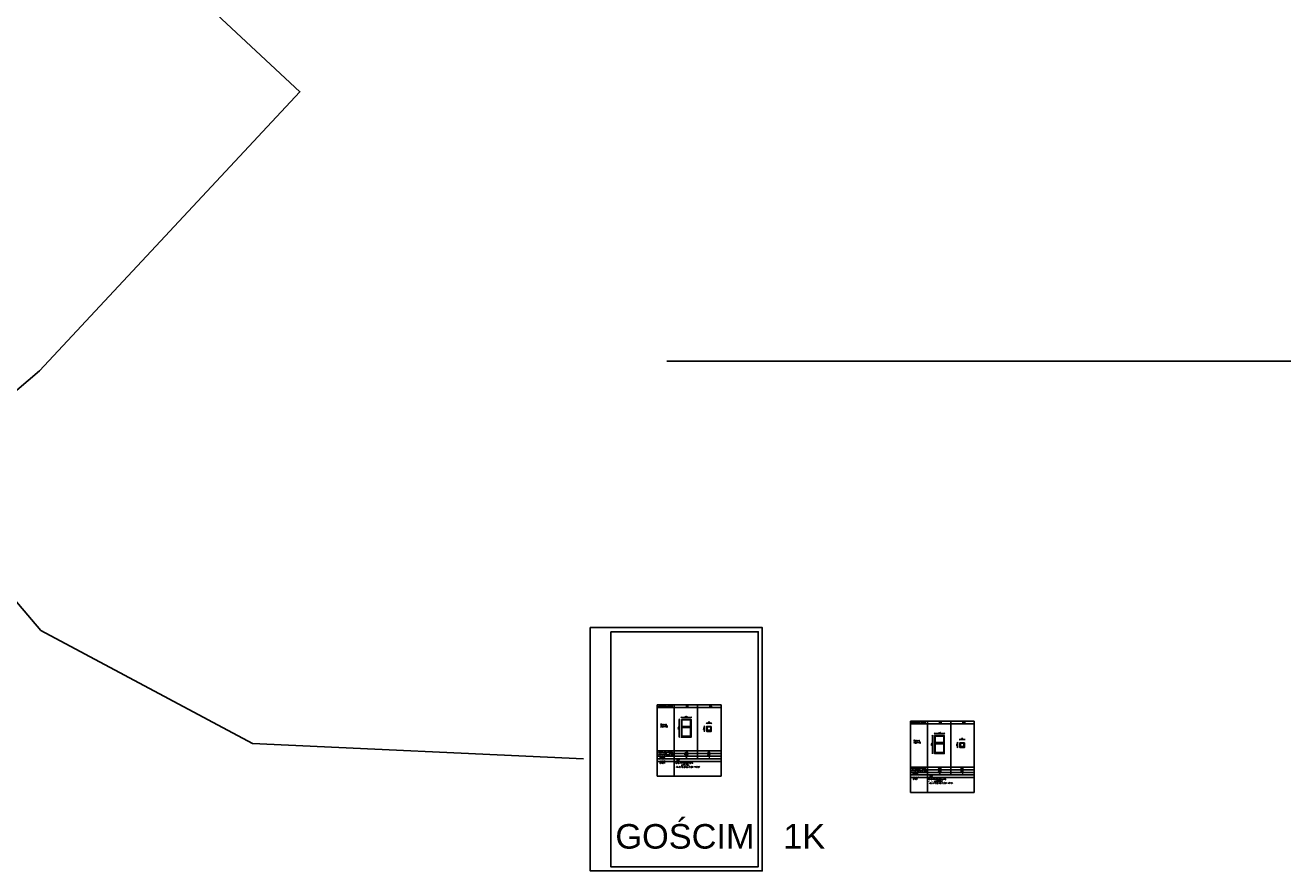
# Model space of a CAD drawing. Header units: millimetres. Extents: x -94648 to 68781, y -29623 to 11990.
# Tile 109 of 181: x -21925 to -6574, y -16117 to -5792. Entities that reach past the tile are written whole.
import ezdxf

# ---------------------------------------------------------------- set-up
doc = ezdxf.new("R2010")
doc.units = ezdxf.units.MM
doc.linetypes.add('BUD', pattern=[0])
doc.layers.add('A52_WIDOK', color=30, linetype='Continuous', lineweight=18)
for name, color, linetype in [('A_OKNA', 6, 'Continuous'), ('A_TEXT', 1, 'Continuous'), ('DIM_NEW', 1, 'Continuous'), ('okna', 6, 'Continuous'), ('TABELKA', 7, 'Continuous'), ('TEXT', 61, 'Continuous'), ('WYMIARY_IN', 1, 'Continuous')]:
    doc.layers.add(name, color=color, linetype=linetype)
doc.styles.add('Arial', font='arial.ttf')
doc.styles.add('DIM07', font='romans.shx', dxfattribs={"width": 0.7})
doc.dimstyles.new('M50', dxfattribs={"dimscale": 5, "dimtxt": 1.9, "dimasz": 0.01, "dimexe": 0, "dimexo": 0, "dimgap": 0.6, "dimtad": 1, "dimdec": 0, "dimlfac": 10, "dimdsep": 46, "dimtxsty": 'DIM07', "dimblk1": 'DIM01', "dimblk2": 'DIM01', "dimsah": 1, "dimcen": 2, "dimdle": 25, "dimse1": 1, "dimse2": 1, "dimclrt": 1, "dimadec": 0, "dimazin": 0, "dimtfac": 0.66665, "dimtdec": 0, "dimtix": 1, "dimtmove": 0, "dimatfit": 3, "dimldrblk": 'DIM01', "dimfxl": 1, "dimtolj": 1, "dimtzin": 0, "dimarcsym": 0})

# ---------------------------------------------------------------- blocks, each defined once
blk = doc.blocks.new('GMo1')
at = {"layer": 'okna', "linetype": 'BUD'}
for points in [[(4058, -14433), (4175, -14433), (4175, -14646), (4058, -14646)], [(4172, -14436), (4061, -14436), (4061, -14521), (4172, -14521)], [(4172, -14529), (4061, -14529), (4061, -14640), (4172, -14640)], [(4169, -14439), (4064, -14439), (4064, -14518), (4169, -14518)], [(4169, -14532), (4064, -14532), (4064, -14637), (4169, -14637)], [(4058, -14646), (4175, -14646), (4175, -14651), (4058, -14651)]]:
    blk.add_lwpolyline(points, close=True, dxfattribs=at)
for points in [[(4061, -14521), (4172, -14521)], [(4061, -14529), (4172, -14529)]]:
    blk.add_lwpolyline(points, dxfattribs=at)
blk = doc.blocks.new('DIM01')
at = {"color": 7}
blk.add_line((-106, -106), (106, 106), dxfattribs=at)
blk.add_line((0, -150), (0, 150))
blk = doc.blocks.new('*D166')
at = {"layer": 'A_OKNA', "color": 0, "lineweight": -2, "ltscale": 15, "transparency": 16777216}
blk.add_line((-13914, -14243), (-13798, -14243), dxfattribs=at)
at = {"layer": 'Defpoints', "color": 0, "ltscale": 15, "transparency": 16777216}
for p in [(-13914, -14269), (-13797, -14243), (-13797, -14269)]:
    blk.add_point(p, dxfattribs=at)
at = {"layer": 'A_OKNA', "color": 0, "lineweight": -2, "ltscale": 15, "transparency": 16777216, "xscale": 0.05, "yscale": 0.05, "zscale": 0.05, "rotation": 180}
blk.add_blockref('DIM01', (-13914, -14243), dxfattribs=at)
at = {"layer": 'A_OKNA', "color": 0, "lineweight": -2, "ltscale": 15, "transparency": 16777216, "xscale": 0.05, "yscale": 0.05, "zscale": 0.05}
blk.add_blockref('DIM01', (-13797, -14243), dxfattribs=at)
at = {"layer": 'A_OKNA', "color": 1, "ltscale": 15, "transparency": 16777216, "insert": (-13856, -14235), "char_height": 9.5, "attachment_point": 5, "style": 'DIM07'}
blk.add_mtext('\\A1;1170', dxfattribs=at)
blk = doc.blocks.new('*D167')
at = {"layer": 'A_OKNA', "color": 0, "lineweight": -2, "ltscale": 15, "transparency": 16777216}
blk.add_line((-13941, -14269), (-13941, -14482), dxfattribs=at)
at = {"layer": 'Defpoints', "color": 0, "ltscale": 15, "transparency": 16777216}
for p in [(-13914, -14269), (-13941, -14482), (-13914, -14482)]:
    blk.add_point(p, dxfattribs=at)
at = {"layer": 'A_OKNA', "color": 0, "lineweight": -2, "ltscale": 15, "transparency": 16777216, "xscale": 0.05, "yscale": 0.05, "zscale": 0.05}
for p, rotation in [((-13941, -14269), 90), ((-13941, -14482), 270)]:
    blk.add_blockref('DIM01', p, dxfattribs=dict(at, rotation=rotation))
at = {"layer": 'A_OKNA', "color": 1, "ltscale": 15, "transparency": 16777216, "insert": (-13949, -14375), "char_height": 9.5, "attachment_point": 5, "rotation": 90, "style": 'DIM07'}
blk.add_mtext('\\A1;2130', dxfattribs=at)
blk = doc.blocks.new('*D168')
at = {"layer": 'A_OKNA', "color": 0, "lineweight": -2, "ltscale": 15, "transparency": 16777216}
blk.add_line((-13550, -14316), (-13605, -14316), dxfattribs=at)
at = {"layer": 'Defpoints', "color": 0, "ltscale": 15, "transparency": 16777216}
for p in [(-13605, -14316), (-13605, -14355), (-13550, -14355)]:
    blk.add_point(p, dxfattribs=at)
at = {"layer": 'A_OKNA', "color": 0, "lineweight": -2, "ltscale": 15, "transparency": 16777216, "xscale": 0.05, "yscale": 0.05, "zscale": 0.05, "rotation": 180}
blk.add_blockref('DIM01', (-13605, -14316), dxfattribs=at)
at = {"layer": 'A_OKNA', "color": 0, "lineweight": -2, "ltscale": 15, "transparency": 16777216, "xscale": 0.05, "yscale": 0.05, "zscale": 0.05}
blk.add_blockref('DIM01', (-13550, -14316), dxfattribs=at)
at = {"layer": 'A_OKNA', "color": 1, "ltscale": 15, "transparency": 16777216, "insert": (-13578, -14308), "char_height": 9.5, "attachment_point": 5, "style": 'DIM07'}
blk.add_mtext('\\A1;550', dxfattribs=at)
blk = doc.blocks.new('*D169')
at = {"layer": 'A_OKNA', "color": 0, "lineweight": -2, "ltscale": 15, "transparency": 16777216}
blk.add_line((-13635, -14355), (-13635, -14410), dxfattribs=at)
at = {"layer": 'Defpoints', "color": 0, "ltscale": 15, "transparency": 16777216}
for p in [(-13635, -14410), (-13605, -14355), (-13605, -14410)]:
    blk.add_point(p, dxfattribs=at)
at = {"layer": 'A_OKNA', "color": 0, "lineweight": -2, "ltscale": 15, "transparency": 16777216, "xscale": 0.05, "yscale": 0.05, "zscale": 0.05}
for p, rotation in [((-13635, -14355), 90), ((-13635, -14410), 270)]:
    blk.add_blockref('DIM01', p, dxfattribs=dict(at, rotation=rotation))
at = {"layer": 'A_OKNA', "color": 1, "ltscale": 15, "transparency": 16777216, "insert": (-13642, -14382), "char_height": 9.5, "attachment_point": 5, "rotation": 90, "style": 'DIM07'}
blk.add_mtext('\\A1;550', dxfattribs=at)
blk = doc.blocks.new('*D170')
at = {"layer": 'A_OKNA', "color": 0, "lineweight": -2, "ltscale": 15, "transparency": 16777216}
blk.add_line((-10824, -14441), (-10707, -14441), dxfattribs=at)
at = {"layer": 'Defpoints', "color": 0, "ltscale": 15, "transparency": 16777216}
for p in [(-10824, -14467), (-10707, -14441), (-10707, -14467)]:
    blk.add_point(p, dxfattribs=at)
at = {"layer": 'A_OKNA', "color": 0, "lineweight": -2, "ltscale": 15, "transparency": 16777216, "xscale": 0.05, "yscale": 0.05, "zscale": 0.05, "rotation": 180}
blk.add_blockref('DIM01', (-10824, -14441), dxfattribs=at)
at = {"layer": 'A_OKNA', "color": 0, "lineweight": -2, "ltscale": 15, "transparency": 16777216, "xscale": 0.05, "yscale": 0.05, "zscale": 0.05}
blk.add_blockref('DIM01', (-10707, -14441), dxfattribs=at)
at = {"layer": 'A_OKNA', "color": 1, "ltscale": 15, "transparency": 16777216, "insert": (-10766, -14433), "char_height": 9.5, "attachment_point": 5, "style": 'DIM07'}
blk.add_mtext('\\A1;1170', dxfattribs=at)
blk = doc.blocks.new('*D171')
at = {"layer": 'A_OKNA', "color": 0, "lineweight": -2, "ltscale": 15, "transparency": 16777216}
blk.add_line((-10851, -14467), (-10851, -14680), dxfattribs=at)
at = {"layer": 'Defpoints', "color": 0, "ltscale": 15, "transparency": 16777216}
for p in [(-10824, -14467), (-10851, -14680), (-10824, -14680)]:
    blk.add_point(p, dxfattribs=at)
at = {"layer": 'A_OKNA', "color": 0, "lineweight": -2, "ltscale": 15, "transparency": 16777216, "xscale": 0.05, "yscale": 0.05, "zscale": 0.05}
for p, rotation in [((-10851, -14467), 90), ((-10851, -14680), 270)]:
    blk.add_blockref('DIM01', p, dxfattribs=dict(at, rotation=rotation))
at = {"layer": 'A_OKNA', "color": 1, "ltscale": 15, "transparency": 16777216, "insert": (-10858, -14573), "char_height": 9.5, "attachment_point": 5, "rotation": 90, "style": 'DIM07'}
blk.add_mtext('\\A1;2130', dxfattribs=at)
blk = doc.blocks.new('*D172')
at = {"layer": 'A_OKNA', "color": 0, "lineweight": -2, "ltscale": 15, "transparency": 16777216}
blk.add_line((-10460, -14514), (-10515, -14514), dxfattribs=at)
at = {"layer": 'Defpoints', "color": 0, "ltscale": 15, "transparency": 16777216}
for p in [(-10515, -14514), (-10515, -14553), (-10460, -14553)]:
    blk.add_point(p, dxfattribs=at)
at = {"layer": 'A_OKNA', "color": 0, "lineweight": -2, "ltscale": 15, "transparency": 16777216, "xscale": 0.05, "yscale": 0.05, "zscale": 0.05, "rotation": 180}
blk.add_blockref('DIM01', (-10515, -14514), dxfattribs=at)
at = {"layer": 'A_OKNA', "color": 0, "lineweight": -2, "ltscale": 15, "transparency": 16777216, "xscale": 0.05, "yscale": 0.05, "zscale": 0.05}
blk.add_blockref('DIM01', (-10460, -14514), dxfattribs=at)
at = {"layer": 'A_OKNA', "color": 1, "ltscale": 15, "transparency": 16777216, "insert": (-10488, -14506), "char_height": 9.5, "attachment_point": 5, "style": 'DIM07'}
blk.add_mtext('\\A1;550', dxfattribs=at)
blk = doc.blocks.new('*D173')
at = {"layer": 'A_OKNA', "color": 0, "lineweight": -2, "ltscale": 15, "transparency": 16777216}
blk.add_line((-10544, -14553), (-10544, -14608), dxfattribs=at)
at = {"layer": 'Defpoints', "color": 0, "ltscale": 15, "transparency": 16777216}
for p in [(-10515, -14553), (-10544, -14608), (-10515, -14608)]:
    blk.add_point(p, dxfattribs=at)
at = {"layer": 'A_OKNA', "color": 0, "lineweight": -2, "ltscale": 15, "transparency": 16777216, "xscale": 0.05, "yscale": 0.05, "zscale": 0.05}
for p, rotation in [((-10544, -14553), 90), ((-10544, -14608), 270)]:
    blk.add_blockref('DIM01', p, dxfattribs=dict(at, rotation=rotation))
at = {"layer": 'A_OKNA', "color": 1, "ltscale": 15, "transparency": 16777216, "insert": (-10552, -14580), "char_height": 9.5, "attachment_point": 5, "rotation": 90, "style": 'DIM07'}
blk.add_mtext('\\A1;550', dxfattribs=at)

msp = doc.modelspace()

# ---------------------------------------------------------------- linework, layer by layer
for points in [[(-15312.12615, 1186.20445), (-21458.32096, -1413.07201), (-22035.56637, -3374.21513), (-18572.09315, -6604.33298), (-21752.17231, -10014.15254), (-23305.50649, -11334.14851), (-21733.9895, -13183.46557), (-19149.33895, -14564.26636), (-15108.62032, -14748.75651)], [(-14092.09491, -9894.40985), (38218.79959, -9894.40985)]]:
    msp.add_lwpolyline(points)
at = {"layer": 'A_TEXT'}
for points in [[(-15027.62122, -13147.29071), (-12927.62122, -13147.29071), (-12927.62122, -16117.29071), (-15027.62122, -16117.29071)], [(-14777.62122, -13197.29071), (-12977.62122, -13197.29071), (-12977.62122, -16067.29071), (-14777.62122, -16067.29071)]]:
    msp.add_lwpolyline(points, close=True, dxfattribs=at)
at = {"layer": 'DIM_NEW', "linetype": 'ByBlock'}
for p, q in [((-14210.67247, -14092.09994), (-13716.87608, -14092.09994)), ((-14210.67247, -14961.65251), (-14210.67247, -14092.09994)), ((-14002.35427, -14748.75651), (-14002.35427, -14092.09994)), ((-14002.35427, -14748.75651), (-14002.35427, -14092.09994)), ((-14002.35427, -14748.75651), (-14002.35427, -14092.09994)), ((-14002.35427, -14748.75651), (-14002.35427, -14092.09994)), ((-14002.35427, -14748.75651), (-14002.35427, -14092.09994)), ((-14002.35427, -14748.75651), (-14002.35427, -14092.09994)), ((-14002.35427, -14748.75651), (-14002.35427, -14092.09994)), ((-14002.35427, -14961.65251), (-14002.35427, -14092.09994)), ((-13716.87608, -14748.75651), (-13716.87608, -14092.09994)), ((-13716.87608, -14092.09994), (-13431.3979, -14092.09994)), ((-13716.87608, -14748.75651), (-13716.87608, -14092.09994)), ((-13431.3979, -14961.65251), (-13431.3979, -14092.09994)), ((-13431.3979, -14961.65251), (-13431.3979, -14092.09994)), ((-14210.67247, -14123.9026), (-13716.87608, -14123.9026)), ((-13716.87608, -14123.9026), (-13431.3979, -14123.9026)), ((-11120.46627, -14289.97126), (-10626.66988, -14289.97126)), ((-11120.46627, -15159.52383), (-11120.46627, -14289.97126)), ((-11120.46627, -14321.77392), (-10626.66988, -14321.77392)), ((-10912.14807, -14946.62783), (-10912.14807, -14289.97126)), ((-10912.14807, -14946.62783), (-10912.14807, -14289.97126)), ((-10912.14807, -14946.62783), (-10912.14807, -14289.97126)), ((-10912.14807, -14946.62783), (-10912.14807, -14289.97126)), ((-10912.14807, -14946.62783), (-10912.14807, -14289.97126)), ((-10912.14807, -14946.62783), (-10912.14807, -14289.97126)), ((-10912.14807, -14946.62783), (-10912.14807, -14289.97126)), ((-10912.14807, -15159.52383), (-10912.14807, -14289.97126)), ((-10626.66988, -14946.62783), (-10626.66988, -14289.97126)), ((-10626.66988, -14289.97126), (-10341.1917, -14289.97126)), ((-10626.66988, -14946.62783), (-10626.66988, -14289.97126)), ((-10626.66988, -14321.77392), (-10341.1917, -14321.77392)), ((-10341.1917, -15159.52383), (-10341.1917, -14289.97126)), ((-10341.1917, -15159.52383), (-10341.1917, -14289.97126)), ((-14210.67247, -14652.75651), (-13716.87608, -14652.75651)), ((-14210.67247, -14716.75651), (-13716.87608, -14716.75651)), ((-14060.63302, -14717.08401), (-14060.63302, -14653.08401)), ((-14060.63302, -14684.75651), (-13716.87608, -14684.75651)), ((-13716.87608, -14652.75651), (-13431.3979, -14652.75651)), ((-13716.87608, -14684.75651), (-13431.3979, -14684.75651)), ((-13716.87608, -14716.75651), (-13431.3979, -14716.75651)), ((-14210.67247, -14748.75651), (-13716.87608, -14748.75651)), ((-14210.67247, -14748.75651), (-13431.3979, -14748.75651)), ((-14210.67247, -14748.75651), (-13716.87608, -14748.75651)), ((-14210.67247, -14780.75651), (-13716.87608, -14780.75651)), ((-14210.67247, -14780.75651), (-13431.3979, -14780.75651)), ((-14210.67247, -14780.75651), (-13716.87608, -14780.75651)), ((-13716.87608, -14748.75651), (-13431.3979, -14748.75651)), ((-13639.7161, -14748.75651), (-13431.3979, -14748.75651)), ((-11120.46627, -14850.62783), (-10626.66988, -14850.62783)), ((-10970.42682, -14914.95533), (-10970.42682, -14850.95533)), ((-10970.42682, -14882.62783), (-10626.66988, -14882.62783)), ((-10626.66988, -14850.62783), (-10341.1917, -14850.62783)), ((-10626.66988, -14882.62783), (-10341.1917, -14882.62783)), ((-11120.46627, -14914.62783), (-10626.66988, -14914.62783)), ((-11120.46627, -14946.62783), (-10626.66988, -14946.62783)), ((-11120.46627, -14946.62783), (-10341.1917, -14946.62783)), ((-11120.46627, -14946.62783), (-10626.66988, -14946.62783)), ((-11120.46627, -14978.62783), (-10626.66988, -14978.62783)), ((-11120.46627, -14978.62783), (-10341.1917, -14978.62783)), ((-11120.46627, -14978.62783), (-10626.66988, -14978.62783)), ((-10626.66988, -14914.62783), (-10341.1917, -14914.62783)), ((-10626.66988, -14946.62783), (-10341.1917, -14946.62783)), ((-10549.5099, -14946.62783), (-10341.1917, -14946.62783))]:
    msp.add_line(p, q, dxfattribs=at)
at = {"layer": 'okna', "linetype": 'BUD'}
for points in [[(-13550.22642, -14354.7712), (-13605.22642, -14354.7712), (-13605.22642, -14409.7712), (-13550.22642, -14409.7712)], [(-13605.22642, -14409.7712), (-13550.22642, -14409.7712), (-13550.22642, -14414.7712), (-13605.22642, -14414.7712)], [(-13553.22642, -14357.7712), (-13602.22642, -14357.7712), (-13602.22642, -14403.7712), (-13553.22642, -14403.7712)], [(-13556.22642, -14360.7712), (-13599.22642, -14360.7712), (-13599.22642, -14400.7712), (-13556.22642, -14400.7712)], [(-10460.02022, -14552.64253), (-10515.02022, -14552.64253), (-10515.02022, -14607.64253), (-10460.02022, -14607.64253)], [(-10463.02022, -14555.64253), (-10512.02022, -14555.64253), (-10512.02022, -14601.64253), (-10463.02022, -14601.64253)], [(-10466.02022, -14558.64253), (-10509.02022, -14558.64253), (-10509.02022, -14598.64253), (-10466.02022, -14598.64253)], [(-10515.02022, -14607.64253), (-10460.02022, -14607.64253), (-10460.02022, -14612.64253), (-10515.02022, -14612.64253)]]:
    msp.add_lwpolyline(points, close=True, dxfattribs=at)
at = {"layer": 'TABELKA'}
for p, q in [((-13431.3979, -14092.09994), (-14210.67247, -14092.09994)), ((-14210.67247, -14092.09994), (-14210.67247, -14961.65251)), ((-10341.1917, -14289.97126), (-11120.46627, -14289.97126)), ((-11120.46627, -14289.97126), (-11120.46627, -15159.52383))]:
    msp.add_line(p, q, dxfattribs=at)
at = {"layer": 'WYMIARY_IN'}
for points in [[(-14210.67247, -14961.65251), (-13431.3979, -14961.65251)], [(-11120.46627, -15159.52383), (-10341.1917, -15159.52383)]]:
    msp.add_lwpolyline(points, dxfattribs=at)

# ---------------------------------------------------------------- block references
at = {"layer": 'okna', "linetype": 'BUD'}
for p in [(-17972.37122, 164.17586), (-14882.16502, -33.69546)]:
    msp.add_blockref('GMo1', p, dxfattribs=at)

# ---------------------------------------------------------------- texts
at = {"layer": 'A52_WIDOK', "insert": (-13440.73031, -15546.12242), "char_height": 300, "attachment_point": 2, "style": 'Arial'}
msp.add_mtext('\\A1;GOŚCIM   1K', dxfattribs=at)
at = {"layer": 'TEXT', "color": 7, "attachment_point": 1, "style": 'DIM07'}
for s, insert, char_height, width in [('\\Fromans.shx;OZNACZENIE WYROBU', (-14194.66577, -14101.94888), 14.04, 160.2303), ('\\Fromans.shx;SCHEMAT\\P\\fRomanS|b0|i0|c238|p2;skala 1:50', (-14170.30502, -14324.64617), 14.04, 160.2303), ('\\Fromans.shx;OZNACZENIE WYROBU', (-11104.45957, -14299.82021), 14.04, 160.2303), ('\\Fromans.shx;SCHEMAT\\P\\fRomanS|b0|i0|c238|p2;skala 1:50', (-11080.09882, -14522.51749), 14.04, 160.2303), ('{\\Fromans|c238;Wymiary (zewn.) w \\Pswietle ościeży}', (-14195.88082, -14662.92072), 14.04, 160.2303), ('{\\Fromans.shx;PARTER}', (-14181.78287, -14727.75533), 14.04, 160.2303), ('\\pxt3;2130', (-13873.99432, -14696.87636), 14.04, 160.2303), ('1170', (-13874.47371, -14667.32051), 14.04, 160.2303), ('4', (-13861.42742, -14724.61119), 17.9712, 205.0948), ('550', (-13595.65837, -14667.32051), 14.04, 160.2303), ('\\pxt3;550', (-13595.17899, -14696.87636), 14.04, 160.2303), ('1', (-13582.61209, -14724.61119), 17.9712, 205.0948), ('MATERIAŁ', (-14181.78287, -14759.75533), 14.04, 160.2303), ('{\\Fromans.shx;UWAGI :}', (-14179.41495, -14791.63641), 14.04, 160.2303), ('materiał: profile PCV,\\P wsp. U nie gorszy niż 0,9  W/m2K', (-13990.79787, -14817.21114), 14.04, 370.8901062), ('nawiewniki higrosterowalne ', (-13991.16532, -14792.09653), 14.04, 253.0352087), ('PCV', (-13973.46467, -14759.75533), 14.04, 267.4287582), ('{\\Fromans|c238;Wymiary (zewn.) w \\Pswietle ościeży}', (-11105.67462, -14860.79205), 14.04, 160.2303), ('1170', (-10784.26751, -14865.19183), 14.04, 160.2303), ('550', (-10505.45217, -14865.19183), 14.04, 160.2303), ('{\\Fromans.shx;PARTER}', (-11091.57667, -14925.62665), 14.04, 160.2303), ('MATERIAŁ', (-11091.57667, -14957.62665), 14.04, 160.2303), ('{\\Fromans.shx;UWAGI :}', (-11089.20875, -14989.50773), 14.04, 160.2303), ('materiał: profile PCV,\\P wsp. U nie gorszy niż 0,9  W/m2K', (-10900.59167, -15015.08246), 14.04, 370.8901062), ('nawiewniki higrosterowalne ', (-10900.95912, -14989.96786), 14.04, 253.0352087), ('PCV', (-10883.25847, -14957.62665), 14.04, 267.4287582), ('\\pxt3;2130', (-10783.78812, -14894.74768), 14.04, 160.2303), ('4', (-10771.22122, -14922.48252), 17.9712, 205.0948), ('\\pxt3;550', (-10504.97279, -14894.74768), 14.04, 160.2303), ('1', (-10492.40589, -14922.48252), 17.9712, 205.0948)]:
    msp.add_mtext(s, dxfattribs=dict(at, insert=insert, char_height=char_height, width=width))
at = {"layer": 'TEXT', "color": 4, "attachment_point": 1, "style": 'DIM07'}
for s, insert, char_height, width in [('O1', (-13860.47847, -14098.09352), 21, 116.305), ('O2', (-13575.00029, -14098.09352), 21, 116.305), ('O1', (-10770.27227, -14295.96485), 21, 116.305), ('O2', (-10484.79409, -14295.96485), 21, 116.305), ('\\Fromans.shx;So', (-14042.74479, -14664.58677), 16.2, 974.4856), ('\\Fromans.shx;Ho', (-14041.92054, -14693.32116), 16.2, 974.4856), ('\\Fromans.shx;So', (-10952.53859, -14862.45809), 16.2, 974.4856), ('\\Fromans.shx;Ho', (-10951.71434, -14891.19248), 16.2, 974.4856)]:
    msp.add_mtext(s, dxfattribs=dict(at, insert=insert, char_height=char_height, width=width))

# ---------------------------------------------------------------- dimensions: what is measured, and where the dimension line sits
at = {"layer": 'A_OKNA', "ltscale": 15}
for base, p1, p2, picture, middle in [((-13940.8499, -14481.88518), (-13914.47031, -14268.88518), (-13914.47031, -14481.88518), '*D167', (-13948.5999, -14375.38518)), ((-13634.62685, -14409.7712), (-13605.22642, -14354.7712), (-13605.22642, -14409.7712), '*D169', (-13642.37685, -14382.2712)), ((-10850.6437, -14679.75651), (-10824.26411, -14466.75651), (-10824.26411, -14679.75651), '*D171', (-10858.3937, -14573.25651)), ((-10544.42065, -14607.64253), (-10515.02022, -14552.64253), (-10515.02022, -14607.64253), '*D173', (-10552.17065, -14580.14253))]:
    dim = msp.add_linear_dim(base=base, p1=p1, p2=p2, angle=90, dimstyle='M50', override={"dimtfillclr": 1}, dxfattribs=at)
    dim.commit()
    dim.dimension.update_dxf_attribs({"geometry": picture, "text_midpoint": middle})
for base, p1, p2, picture, middle in [((-13797.47031, -14242.77706), (-13914.47031, -14268.88518), (-13797.47031, -14268.88518), '*D166', (-13855.97031, -14235.02706)), ((-13605.22642, -14315.8591), (-13550.22642, -14354.7712), (-13605.22642, -14354.7712), '*D168', (-13577.72642, -14308.1091)), ((-10707.26411, -14440.64838), (-10824.26411, -14466.75651), (-10707.26411, -14466.75651), '*D170', (-10765.76411, -14432.89838)), ((-10515.02022, -14513.73042), (-10460.02022, -14552.64253), (-10515.02022, -14552.64253), '*D172', (-10487.52022, -14505.98042))]:
    dim = msp.add_linear_dim(base=base, p1=p1, p2=p2, dimstyle='M50', override={"dimtfillclr": 1}, dxfattribs=at)
    dim.commit()
    dim.dimension.update_dxf_attribs({"geometry": picture, "text_midpoint": middle})

doc.saveas('drawing.dxf')
